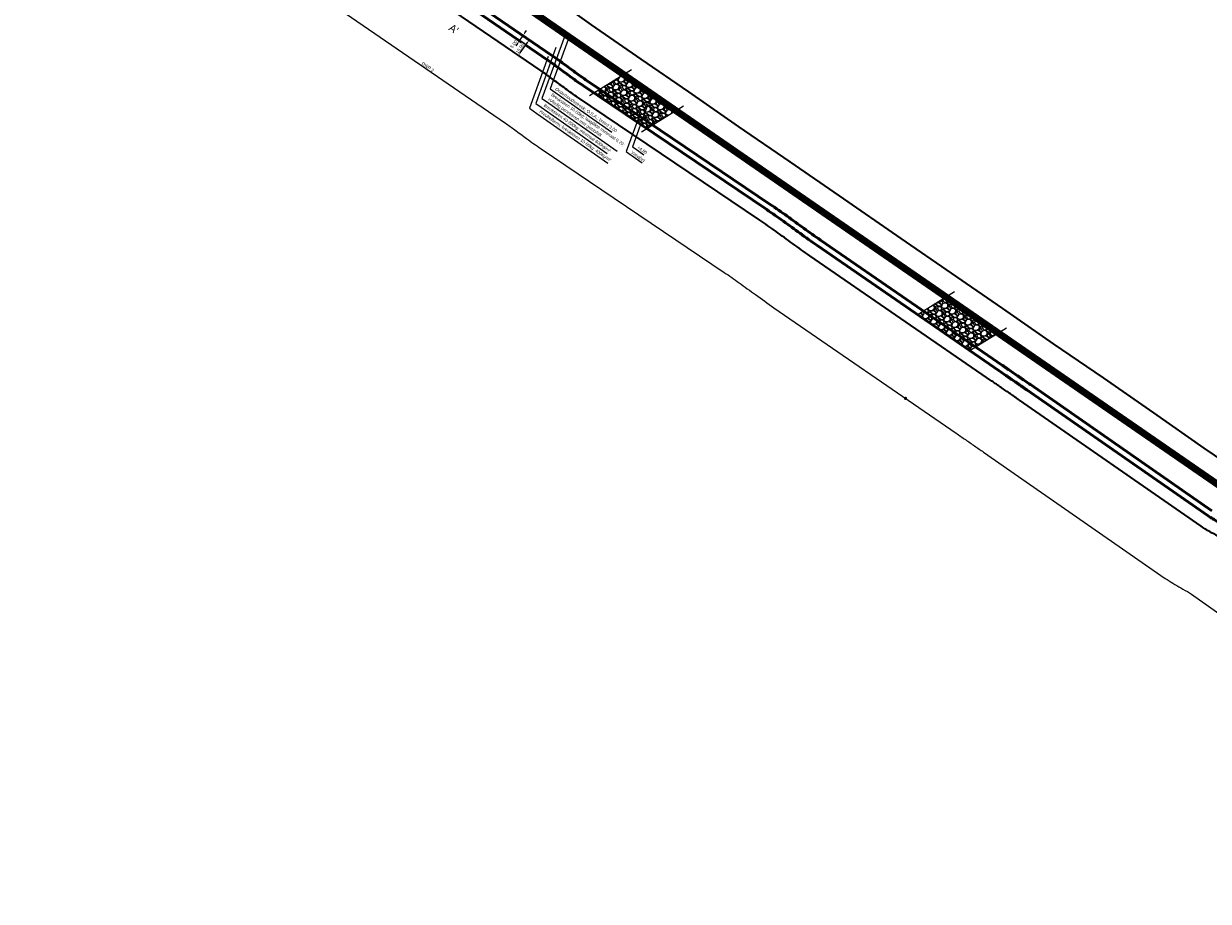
# Model space of a CAD drawing. Header units: metres. Extents: x -128301 to 77274, y 393138 to 412865.
# Tile 1 of 12: x 69682 to 70620, y 407080 to 407775. Entities that reach past the tile are written whole.
import ezdxf
from ezdxf.enums import TextEntityAlignment as Align

# ---------------------------------------------------------------- set-up
doc = ezdxf.new("R2010")
doc.units = ezdxf.units.M
doc.linetypes.add('CENTER2', pattern=[28.575, 19.05, -3.175, 3.175, -3.175])
doc.linetypes.add('ONDERHOUDSSTROOK', pattern=[28, 8, -20])
for name, color, linetype, lineweight in [('maatvoering-leadr', 7, 'Continuous', 30), ('maatvoering-lin', 7, 'Continuous', 30), ('Plts-Dwarsprofiel', 5, 'CENTER2', 70), ('sn-arcering_kreukelberm', 253, 'Continuous', 0), ('sn-arcering_overlaging', 126, 'Continuous', 9), ('TL-2.5mm Tekst', 7, 'Continuous', 25), ('TM-Glooiing', 4, 'Continuous', 50), ('TM-Invloedsgebied', 1, 'Continuous', 18), ('TM-Kreukelberm', 43, 'Continuous', 50), ('TM-onderhoudsweg', 3, 'Continuous', 35), ('TM-Werkgrens', 62, 'PBZ-WERKGRENS', 35)]:
    doc.layers.add(name, color=color, linetype=linetype, lineweight=lineweight)
doc.layers.add('sn-arcrand', color=7, linetype='Continuous', plot=False)
doc.styles.add('GM25mm', font='StagCAD.ttf', dxfattribs={"width": 0.96, "height": 2.5})
doc.styles.add('StagCAD', font='StagCAD.ttf')
doc.linetypes.add('PBZ-WERKGRENS', pattern='A,5.5,-1.05,["O",StagCAD,S=2,R=0,X=0,Y=-1],-3.45', length=10)
doc.dimstyles.new('GM-maatvoering', dxfattribs={"dimtxt": 2.5, "dimasz": 2.5, "dimexe": 1, "dimexo": 0, "dimgap": 1, "dimtad": 1, "dimrnd": 0.001, "dimzin": 1, "dimdsep": 46, "dimtxsty": 'StagCAD', "dimcen": 0.09, "dimclrd": 1, "dimclre": 1, "dimclrt": 7, "dimazin": 0, "dimtfac": 1, "dimtix": 1, "dimtmove": 0, "dimatfit": 3, "dimfxl": 1, "dimfxlon": 1, "dimtvp": 0.83, "dimtolj": 1, "dimtzin": 0, "dimlwd": 15, "dimlwe": 15, "dimarcsym": 0})
pattern_1 = [(280, (69601.242, 407941.536), (8.10919, -5.678117), [0.35, -0.35, 0.7, -5.6]), (280, (69601.1, 407944.354), (8.10919, -5.678117), [1.75, -5.25]), (280, (69601.384, 407944.76), (8.10919, -5.678117), [1.75, -5.25]), (280, (69603.6544, 407941.9614), (8.10919, -5.678117), [0.35, -6.65]), (280, (69603.736, 407945.53), (8.10919, -5.678117), [1.05, -5.95]), (280, (69604.081, 407945.5906), (8.10919, -5.678117), [1.05, -5.95]), (280, (69605.155, 407941.515), (8.10919, -5.678117), [2.1, -4.9]), (280, (69605.4386, 407941.9206), (8.10919, -5.678117), [2.1, -4.9]), (280, (69605.824, 407943.7656), (8.10919, -5.678117), [0.7, -6.3]), (280, (69606.2296, 407943.482), (8.10919, -5.678117), [0.35, -6.65]), (280, (69606.372, 407946.7054), (8.10919, -5.678117), [0.35, -0.35, 0.35, -5.95]), (10, (69604.993, 407946.462), (5.678117, 8.10919), [1.05, -5.95]), (10, (69602.641, 407945.692), (5.678117, 8.10919), [0.35, -0.7, 0.35, -0.7, 1.4, -3.5]), (10, (69606.899, 407945.732), (5.678117, 8.10919), [0.35, -6.65]), (10, (69603.979, 407944.151), (5.678117, 8.10919), [0.35, -6.65]), (10, (69605.763, 407944.11), (5.678117, 8.10919), [0.35, -6.65]), (10, (69602.0934, 407942.752), (5.678117, 8.10919), [0.7, -6.3]), (10, (69601.8095, 407942.347), (5.678117, 8.10919), [1.05, -5.95]), (10, (69606.0064, 407942.7315), (5.678117, 8.10919), [0.7, -0.35, 0.7, -5.25]), (10, (69603.999, 407942.022), (5.678117, 8.10919), [1.4, -5.6]), (10, (69604.06, 407941.6775), (5.678117, 8.10919), [0.7, -6.3]), (10, (69601.769, 407940.563), (5.678117, 8.10919), [1.4, -5.6]), (10, (69601.8294, 407940.218), (5.678117, 8.10919), [1.05, -5.95]), (325, (69601.688, 407943.0363), (6.893654, 1.215537), [0.494975, -9.40452]), (325, (69603.5937, 407942.306), (6.893654, 1.215537), [0.494975, -9.40452]), (325, (69604.7493, 407941.799), (6.893654, 1.215537), [0.494975, -9.40452]), (325, (69604.5878, 407946.746), (6.893654, 1.215537), [0.494975, -9.40452]), (325, (69606.088, 407946.3), (6.893654, 1.215537), [0.494975, -9.40452]), (325, (69602.8435, 407942.529), (6.893654, 1.215537), [0.989947, -8.90955]), (325, (69607.446, 407942.63), (6.893654, 1.215537), [0.989947, -8.90955]), (55, (69600.836, 407941.82), (-1.215537, 6.893654), [0.989947, -8.90955]), (55, (69601.2417, 407941.536), (-1.215537, 6.893654), [0.989947, -8.90955]), (55, (69603.1474, 407940.806), (-1.215537, 6.893654), [0.989947, -8.90955]), (55, (69605.378, 407942.2653), (-1.215537, 6.893654), [0.989947, -8.90955]), (55, (69605.4386, 407941.9206), (-1.215537, 6.893654), [0.989947, -8.90955]), (55, (69603.1274, 407942.9347), (-1.215537, 6.893654), [1.484924, -8.41457]), (55, (69603.208, 407940.461), (-1.215537, 6.893654), [1.484924, -8.41457]), (55, (69602.7827, 407942.874), (-1.215537, 6.893654), [1.9799, -7.919596]), (55, (69606.372, 407946.7054), (-1.215537, 6.893654), [1.9799, -7.919596]), (55, (69606.0273, 407946.6446), (-1.215537, 6.893654), [1.9799, -7.919596]), (55, (69602.2965, 407945.6314), (-1.215537, 6.893654), [0.494975, -9.40452]), (55, (69604.02, 407945.9352), (-1.215537, 6.893654), [0.494975, -9.40452]), (306.56505, (69601.3024, 407941.1913), (1.215537, -6.893654), [0.782624, -14.86985]), (306.56505, (69603.1274, 407942.9347), (1.215537, -6.893654), [0.782624, -14.86985]), (306.56505, (69602.8635, 407940.4003), (1.215537, -6.893654), [1.56525, -14.08723]), (306.56505, (69603.2082, 407940.461), (1.215537, -6.893654), [1.56525, -14.08723]), (343.43495, (69606.2903, 407943.137), (6.893654, 1.215537), [0.7826, -7.826, 1.5652, -5.478676]), (343.43495, (69602.925, 407946.0976), (6.893654, 1.215537), [0.782624, -14.86985]), (343.43495, (69600.35, 407944.5773), (6.893654, 1.215537), [0.782624, -14.86985]), (343.43495, (69602.986, 407945.753), (6.893654, 1.215537), [0.782624, -14.86985]), (343.43495, (69606.6958, 407942.853), (6.893654, 1.215537), [0.782624, -14.86985]), (343.43495, (69606.2903, 407943.137), (6.893654, 1.215537), [0.782624, -14.86985]), (343.43495, (69604.3238, 407944.2118), (6.893654, 1.215537), [1.56525, -14.08723]), (343.43495, (69604.263, 407944.5565), (6.893654, 1.215537), [1.56525, -14.08723]), (36.56505, (69604.0807, 407945.5906), (6.893654, 1.215537), [0.782624, -14.86985]), (36.56505, (69601.0393, 407944.699), (6.893654, 1.215537), [1.56525, -14.08723]), (36.56505, (69601.384, 407944.7597), (6.893654, 1.215537), [1.56525, -14.08723]), (73.43495, (69606.108, 407944.171), (-1.215537, 6.893654), [1.56525, -14.08723]), (73.43495, (69606.2296, 407943.4817), (-1.215537, 6.893654), [2.34787, -13.304604]), (325, (69600.3147, 407944.7775), (1.2546985, 1.791895), [1.09375, -0.546875])]
pattern_2 = [(193.01279, (69619.07284, 407570.60876), (-89.27138063, -21.21222763), [1.025164, -101.49145]), (149.96974, (69618.074, 407570.37792), (79.2739156, -46.20589039), [1.759214, -174.162147]), (97.51045, (69616.55094, 407571.25834), (14.34220892, -112.3678488), [1.240445, -122.80417]), (232.27369, (69613.02392, 407571.4024), (93.65498749, 120.4681191), [1.602014, -158.59931]), (257.833654, (69612.04367, 407570.1353), (21.23813645, 96.75652516), [1.5709, -155.519423]), (322.27369, (69611.7126, 407568.5997), (-120.4681191, 93.65498749), [1.602014, -158.59931]), (2.69424, (69612.9797, 407567.61943), (-124.85172596, -5.600904), [2.11858, -209.739346]), (37.25533, (69615.09593, 407567.719), (139.84792384, 106.72808158), [2.00016, -198.01577]), (86.429566, (69616.68795, 407568.92985), (6.88297315, 116.11042107), [1.60744, -159.136637]), (140.23636, (69616.78806, 407570.53417), (64.2906719, -54.3191155), [1.83514, -89.92181]), (187.397438, (69615.3774, 407571.70796), (-122.980439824, -16.21349502), [2.373234, -234.95032]), (103.81407, (69619.1597, 407567.01304), (-17.46965537, 68.0461986), [0.810014, -80.1917]), (136.469234, (69618.96632, 407567.79963), (72.40389663, -69.30235893), [1.541046, -152.563917]), (190, (69617.849, 407568.861), (-4.370652, -6.24194), [1.07763, -9.69868]), (168.19859, (69617.9366, 407569.916), (39.9509978, -9.3693851), [0.580324, -57.45187]), (256.8014, (69617.3685, 407570.0347), (6.8700188, 23.0964682), [0.8207, -40.21426]), (355.96376, (69617.1812, 407569.2357), (27.4671206, -0.6280802), [1.33296, -43.098894]), (126.56505, (69618.5108, 407569.1418), (8.113225, -14.9832435), [0.96386, -23.132694]), (341.38954, (69613.7482, 407572.56966), (75.5313431, -24.98070872), [1.350264, -133.67648]), (35.346176, (69615.0279, 407572.13875), (-73.0449312, -51.17871457), [1.132797, -112.14665]), (258.19859, (69619.3849, 407570.3902), (9.3693851, 39.9509978), [1.16064, -56.87155]), (308.61046, (69619.14756, 407569.2541), (-49.30742844, 62.43234018), [1.350264, -133.67648]), (304.44395, (69611.0384, 407568.6997), (-22.468388, 34.3371394), [1.302106, -63.8032]), (259.77514, (69611.7749, 407567.62584), (16.86748396, 90.5145866), [1.091016, -108.01078]), (31.80141, (69615.0767, 407564.1046), (34.3371394, 22.468388), [1.16064, -56.87155]), (342.354025, (69616.0631, 407564.7162), (-98.6278113, 31.85072747), [1.27735, -126.45713]), (34.44395, (69612.01815, 407566.2462), (-34.3371394, -22.468388), [0.65105, -64.454256]), (66.30993, (69614.7022, 407564.3668), (11.2406712, 29.3384068), [0.388544, -38.465985]), (130.96376, (69614.8583, 407564.7226), (14.3551633, -19.353896), [1.5709, -29.847164]), (151.009006, (69613.82844, 407565.90885), (66.79003822, -37.46458587), [1.4558, -144.124095]), (268.69007, (69616.7878, 407568.6739), (2.4993663, 16.8545296), [1.09897, -26.37533]), (318.157227, (69616.76267, 407567.5752), (97.37165093, -86.78496871), [1.91867, -189.948027]), (25.9454, (69618.19204, 407566.2953), (-55.5623214, -26.21096026), [0.784525, -77.66818]), (55, (69618.8975, 407566.6385), (-1.871286, 10.61259), [0.4572, -7.1628]), (85.25644, (69613.8347, 407566.1835), (-5.6268128, -61.17617982), [1.0586, -104.80182]), (13.01279, (69613.92227, 407567.2385), (89.27138063, 21.21222763), [2.05033, -100.466287]), (325, (69615.92, 407567.7), (10.61259, 1.871286), [1.9812, -5.6388]), (290.304846, (69617.54285, 407566.5638), (31.8248187, -87.40009448), [1.20483, -119.27795]), (219.0546, (69617.9609, 407565.4338), (-23.7245484, -20.5971019), [1.10949, -54.36495]), (172.645975, (69617.09938, 407564.7348), (-162.30335742, 20.62301069), [1.806435, -178.837393]), (140.42608, (69615.3078, 407564.96602), (-76.77454906, 63.06042036), [1.91109, -189.19754])]

# ---------------------------------------------------------------- blocks, each defined once
blk = doc.blocks.new('punt')
at = {"layer": 'Plts-Dwarsprofiel', "linetype": 'Continuous', "lineweight": 35, "ltscale": 0.5, "const_width": 1.25}
blk.add_lwpolyline([(-0.625, 0, 1), (0.625, 0, 1)], format="xyb", close=True, dxfattribs=at)
blk = doc.blocks.new('*D26')
at = {"layer": 'Defpoints', "color": 0, "transparency": 16777216}
for p in [(71486.69, 407354.29), (71480.48, 407342.59), (71531.54, 407332.15), (71503.6, 407315.16), (71519.06, 407308.78)]:
    blk.add_point(p, dxfattribs=at)
at = {"layer": 'maatvoering-lin', "color": 1, "lineweight": 15, "transparency": 16777216}
for p, q in [((71474.69, 407331.68), (71473.75, 407329.91)), ((71518.76, 407308.21), (71517.82, 407306.45))]:
    blk.add_line(p, q, dxfattribs=at)
blk.add_arc((61983.94, 389452.24), 20241.24, 61.905545, 62.032722, dxfattribs=at)
at = {"layer": 'maatvoering-lin', "color": 1, "transparency": 16777216}
for points in [[(71476.23, 407329.25), (71476.62, 407329.99), (71474.22, 407330.79)], [(71516.28, 407308.88), (71515.89, 407308.14), (71518.29, 407307.33)]]:
    blk.add_solid(points, dxfattribs=at)
blk = doc.blocks.new('*D28')
at = {"layer": 'maatvoering-lin', "color": 1, "lineweight": 15, "transparency": 16777216}
for p, q in [((70081.97, 407761.77), (70082.79, 407761.2)), ((70074.87, 407751.48), (70080.55, 407759.71)), ((70073.45, 407749.43), (70074.27, 407748.86))]:
    blk.add_line(p, q, dxfattribs=at)
at = {"layer": 'maatvoering-lin', "color": 7, "transparency": 16777216, "insert": (70074.56, 407755), "char_height": 2.5, "attachment_point": 5, "rotation": 55.39998, "style": 'StagCAD', "bg_fill": 3, "box_fill_scale": 1.1, "bg_fill_color": 256, "bg_fill_true_color": 13158600, "bg_fill_transparency": 0}
blk.add_mtext('\\A1;15.00', dxfattribs=at)
at = {"layer": 'Defpoints', "color": 0, "transparency": 16777216}
for p in [(70081.97, 407761.77), (70081.97, 407761.77), (70073.45, 407749.43)]:
    blk.add_point(p, dxfattribs=at)
at = {"layer": 'maatvoering-lin', "color": 1, "transparency": 16777216}
for points in [[(70080.2, 407759.95), (70080.89, 407759.48), (70081.97, 407761.77)], [(70074.53, 407751.72), (70075.21, 407751.25), (70073.45, 407749.43)]]:
    blk.add_solid(points, dxfattribs=at)
blk = doc.blocks.new('*D40')
at = {"layer": 'maatvoering-lin', "color": 1, "lineweight": 15, "transparency": 16777216}
for p, q in [((70074.19, 407761.06), (70073.35, 407761.64)), ((70077.03, 407765.17), (70076.2, 407765.75)), ((70078.44, 407767.24), (70079.87, 407769.29)), ((70072.75, 407759.01), (70071.33, 407756.96))]:
    blk.add_line(p, q, dxfattribs=at)
at = {"layer": 'maatvoering-lin', "color": 7, "transparency": 16777216, "insert": (70069.65, 407758.44), "char_height": 2.5, "attachment_point": 5, "rotation": 55.32007, "style": 'StagCAD', "bg_fill": 3, "box_fill_scale": 1.1, "bg_fill_color": 256, "bg_fill_true_color": 13158600, "bg_fill_transparency": 0}
blk.add_mtext('\\A1;5.00', dxfattribs=at)
at = {"layer": 'Defpoints', "color": 0, "transparency": 16777216}
for p in [(70074.19, 407761.06), (70077.02, 407765.18), (70077.03, 407765.17)]:
    blk.add_point(p, dxfattribs=at)
at = {"layer": 'maatvoering-lin', "color": 1, "lineweight": 15, "transparency": 16777216}
blk.add_line((70074.18, 407761.07), (70077.02, 407765.18), dxfattribs=at)
at = {"layer": 'maatvoering-lin', "color": 1, "transparency": 16777216}
for points in [[(70072.41, 407759.25), (70073.1, 407758.78), (70074.18, 407761.07)], [(70078.1, 407767.48), (70078.79, 407767), (70077.02, 407765.18)]]:
    blk.add_solid(points, dxfattribs=at)

msp = doc.modelspace()

# ---------------------------------------------------------------- hatches: boundary and pattern name
at = {"layer": 'sn-arcering_kreukelberm'}
h = msp.add_hatch(dxfattribs=at)
h.set_pattern_fill('GRAVEL', color=256, scale=0.3, style=0)
h.set_pattern_definition(pattern_2)
h.paths.add_polyline_path([(70196.431, 407704.979), (70155.15, 407733.457), (70133.159, 407719.794), (70174.927, 407691.619)])
h = msp.add_hatch(dxfattribs=at)
h.set_pattern_fill('GRAVEL', color=256, scale=0.3, style=0)
h.set_pattern_definition(pattern_2)
h.paths.add_polyline_path([(70451.599, 407528.951), (70410.318, 407557.429), (70389.362, 407544.408), (70430.683, 407515.956)])
at = {"layer": 'sn-arcering_overlaging'}
h = msp.add_hatch(dxfattribs=at)
h.set_pattern_fill('NATUURST', color=256, scale=0.7, angle=-45, style=0, pattern_type=2)
h.set_pattern_definition(pattern_1)
h.paths.add_polyline_path([(70197.126, 407705.411), (70155.845, 407733.889), (70155.15, 407733.457), (70196.431, 407704.979)])
h = msp.add_hatch(dxfattribs=at)
h.set_pattern_fill('NATUURST', color=256, scale=0.7, angle=-45, style=0, pattern_type=2)
h.set_pattern_definition(pattern_1)
h.paths.add_polyline_path([(70452.294, 407529.383), (70411.013, 407557.861), (70410.318, 407557.429), (70451.599, 407528.951)])

# ---------------------------------------------------------------- linework, layer by layer
at = {"layer": 'sn-arcrand'}
for points in [[(70129.755, 407717.679), (70163.04, 407738.359)], [(70170.712, 407689), (70203.997, 407709.68)], [(70389.182, 407544.297), (70418.755, 407562.67)], [(70430.139, 407515.618), (70459.712, 407533.992)]]:
    msp.add_lwpolyline(points, dxfattribs=at)
at = {"layer": 'TM-Glooiing'}
for points in [[(70006.839, 408295.822), (70006.173, 408296.168, -0.0878983), (69998.716, 408286.738), (69988.166, 408277.751, 0.0643733), (69979.595, 408268.301), (69901.152, 408155.603, 0.0574864), (69835.962, 408034.329, 0.0546874), (69828.091, 408005.788, 0.1903496), (69839.25, 407955.015, 0.0927691), (69849.954, 407943.998), (70902.287, 407218.042, 0.4488935), (71135.633, 407275.142), (71222.781, 407439.734), (71222.119, 407440.084)], [(70622.462, 407389.19), (70478.703, 407488.98, 0.001133), (70471.388, 407494.03, 0.0003141), (70464.058, 407499.059, -0.0005047), (70456.73, 407504.091), (70312.595, 407603.338, -0.0057967), (70299.324, 407612.749, 0.000797), (70286.147, 407622.293, 0.0073918), (70272.817, 407631.617), (70127.739, 407729.481, -0.009437), (70118.39, 407736.089, -0.0006019), (70109.172, 407742.886, 0.0082317), (70099.854, 407749.539), (69852.368, 407919.099)]]:
    msp.add_lwpolyline(points, format="xyb", dxfattribs=at)
at = {"layer": 'TM-Invloedsgebied'}
msp.add_lwpolyline([(69927.641, 407788.735), (70063.033, 407695.974, -0.0081514), (70070.535, 407690.616, 0.0006019), (70079.879, 407683.726, 0.0095051), (70091.314, 407675.646), (70236.407, 407577.772, -0.0073562), (70248.104, 407569.588, -0.000797), (70261.114, 407560.166, 0.0058205), (70275.674, 407549.842), (70419.882, 407450.545, 0.0005047), (70427.317, 407445.439, -0.0003141), (70434.58, 407440.456, -0.001133), (70441.638, 407435.583), (70585.579, 407335.667, 0.0231994), (70597.819, 407328.088, -0.0007221), (70604.833, 407324.169, -0.0220906), (70606.319, 407323.248), (70749.034, 407222.329, 0.0148028)], format="xyb", dxfattribs=at)
at = {"layer": 'TM-Kreukelberm', "flags": 128}
msp.add_lwpolyline([(70627.009, 407380.509, -0.0227854), (70619.627, 407385.071), (70475.851, 407484.872, 0.001133), (70468.556, 407489.909, 0.0003141), (70461.232, 407494.934, -0.0005047), (70453.896, 407499.972), (70309.755, 407599.223, -0.0057986), (70296.385, 407608.704, 0.000797), (70283.22, 407618.238, 0.0073893), (70270.017, 407627.475), (70124.937, 407725.34, -0.009443), (70115.428, 407732.061, -0.0006019), (70106.2, 407738.865, 0.0082263), (70097.022, 407745.419), (69849.542, 407914.975, -0.1035835)], format="xyb", dxfattribs=at)
at = {"layer": 'TM-onderhoudsweg'}
msp.add_lwpolyline([(70006.839, 408295.822, -0.088549), (69999.208, 408286.173), (69988.652, 408277.18, 0.0643733), (69980.211, 408267.873), (69901.767, 408155.175, 0.0574864), (69836.659, 408034.052, 0.0546874), (69828.831, 408005.669, 0.1903674), (69839.875, 407955.43, 0.0927691), (69850.387, 407944.611), (70902.713, 407218.659, 0.4488935), (71134.971, 407275.493), (71222.119, 407440.084)], format="xyb", dxfattribs=at)
at = {"layer": 'TM-onderhoudsweg', "linetype": 'ONDERHOUDSSTROOK', "const_width": 3, "flags": 128}
msp.add_lwpolyline([(69999.01, 408284.033), (69990.52, 408276.8, 0.0634403), (69982.171, 408268.063), (69902.998, 408154.318, 0.0574864), (69838.053, 408033.498, 0.0546874), (69830.312, 408005.43, 0.1904233), (69841.128, 407956.255, 0.0927886), (69851.259, 407945.832), (70903.565, 407219.894, 0.4488907), (71133.644, 407276.193), (71220.794, 407440.786, 0.1548687), (71222.253, 407448.821), (71220.22, 407464.664)], format="xyb", dxfattribs=at)
at = {"layer": 'TM-onderhoudsweg', "flags": 128}
msp.add_lwpolyline([(70001.63, 408282.179, 0.6225669), (69999.983, 408282.891), (69990.597, 408274.896, 0.0643733), (69982.673, 408266.159), (69904.23, 408153.461, 0.0574864), (69839.447, 408032.944, 0.0546874), (69831.793, 408005.191, 0.1904428), (69842.374, 407957.089, 0.0927691), (69852.117, 407947.062), (70904.417, 407221.129, 0.4488907), (71132.319, 407276.895), (71219.468, 407441.488, 0.1548687), (71220.765, 407448.631), (71218.732, 407464.473, 0.7316656), (71216.857, 407464.814)], format="xyb", dxfattribs=at)
at = {"layer": 'TM-Werkgrens', "flags": 128}
msp.add_lwpolyline([(71162.257, 407390.857), (71189.136, 407430.916), (71205.603, 407455.512), (71223.742, 407490.917), (71225.247, 407494.8), (71224.71, 407500.066), (71222.979, 407503.974), (71217.31, 407510.048), (71217.529, 407510.609), (71252.771, 407496.875), (71252.267, 407495.582), (71243.852, 407497.303), (71237.968, 407496.113), (71233.786, 407493.15), (71230.141, 407487.746), (71223.434, 407475.09, 0.1549574), (71222.243, 407468.539), (71224.733, 407449.14, -0.0308563), (71224.863, 407447.171), (71227.491, 407451.635), (71238.276, 407460.665), (71249.645, 407466.861), (71265.163, 407470.161), (71279.878, 407469.053), (71288.945, 407465.991), (71303.724, 407461.174), (71312.121, 407457.345), (71337.348, 407444.303), (71382.762, 407421.927), (71427.006, 407400.583), (71472.454, 407377.933), (71516.14, 407355.093), (71542.827, 407340.616), (71521.792, 407301.134), (71507.701, 407308.724), (71269.273, 407435.286, 0.0301995), (71268.444, 407435.119, 0.0219435), (71264.081, 407433.817, 0.0262777), (71250.855, 407429.133, 0.0601679), (71247.862, 407427.306, 0.0981375), (71247.341, 407426.678), (71164.2, 407260.287, -0.2267265), (71031.368, 407160.654, -0.0817916), (70975.038, 407159.16, -0.0629398), (70920.372, 407173.632, -0.0559891), (70871.38, 407199.857), (70801.436, 407248.109, 0.0126353), (70794.305, 407252.718, -0.0009661), (70786.337, 407257.609, -0.0146734), (70777.819, 407263.212), (70634.957, 407364.235, 0.0239895), (70629.281, 407367.784, 0.0007221), (70622.144, 407371.772, -0.0228784), (70613.956, 407376.835), (70470.149, 407476.658, 0.001133), (70462.893, 407481.667, 0.0003141), (70455.579, 407486.685, -0.0005047), (70448.227, 407491.734), (70304.075, 407590.993, -0.0058025), (70290.507, 407600.614, 0.000797), (70277.368, 407610.13, 0.0073842), (70264.415, 407619.191), (70119.333, 407717.058, -0.0094545), (70109.503, 407724.005, -0.0006019), (70100.256, 407730.823, 0.0082153), (70091.358, 407737.178), (69914.654, 407858.243), (69892.046, 407825.245), (69821.282, 407873.727, -0.1035835), (69791.514, 407904.816), (69782.724, 407918.922, -0.1873365), (69761.886, 408016.464, -0.003665), (69762.381, 408019.396), (69801.773, 408012.45, -0.0510093), (69810.816, 408044.325, -0.0574864), (69878.942, 408171.062), (69986.765, 408325.969, 0.0162489), (69990.464, 408331.744, -0.0006973), (69994.348, 408338.245, -0.0177781), (69998.851, 408345.186), (70039.22, 408402.158), (70048.401, 408404.989), (70044.827, 408416.578), (70030.394, 408462.62), (70037.911, 408464.913), (70052.276, 408418.473), (70059.591, 408395.348), (70060.963, 408384.974), (70060.221, 408375.153), (70057.15, 408365.127), (70052.79, 408357.697), (70046.177, 408348.288), (70029.723, 408325.097), (70019.981, 408310.112), (70011.473, 408293.427), (70005.572, 408277.296), (70001.635, 408267.689), (69993.517, 408252.307), (69978.975, 408230.661), (69967.754, 408214.831), (69938.801, 408173.476), (69909.99, 408131.875), (69884.923, 408089.804), (69863.007, 408045.362), (69854.218, 408024.876), (69851.102, 408014.575), (69849.557, 408001.343), (69851.075, 407986.063), (69853.748, 407977.665), (69859.861, 407964.34), (69867.019, 407955.573), (69885.415, 407942.012), (69904.614, 407929.44), (69946.753, 407900.575), (69991.178, 407869.925), (70033.254, 407841.125), (70073.065, 407813.511), (70114.251, 407785.485), (70131.1, 407773.592), (70170.261, 407746.414), (70208.121, 407720.722), (70247.489, 407693.283), (70288.264, 407665.229), (70327.308, 407638.245), (70376.081, 407604.565), (70415.939, 407577.232), (70456.537, 407549.108), (70496.793, 407521.158), (70536.244, 407494.221), (70576.224, 407466.686), (70615.991, 407438.805), (70640.71, 407422.189), (70680.973, 407394.664), (70720.325, 407367.491), (70759.705, 407339.951), (70800.978, 407311.7), (70842.752, 407282.487), (70882.687, 407254.819), (70912.77, 407234.704), (70912.824, 407234.755), (70920.975, 407229.263), (70923.516, 407227.656), (70936.68, 407221.181), (70939.889, 407219.867), (70948.979, 407216.938), (70961.662, 407214.253), (70977.057, 407212.017), (70983.254, 407211.56), (71006.489, 407212.832), (71028.171, 407217.78), (71048.638, 407226.263), (71067.745, 407238.417), (71084.674, 407252.826), (71096.237, 407268.246), (71097.042, 407269.69)], format="xyb", dxfattribs=at)

# ---------------------------------------------------------------- block references
at = {"layer": 'Plts-Dwarsprofiel', "rotation": 325.0000000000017}
msp.add_blockref('punt', (70379.878, 407478.09), dxfattribs=at)

# ---------------------------------------------------------------- texts
at = {"layer": 'Plts-Dwarsprofiel', "linetype": 'Continuous', "ltscale": 0.5, "insert": (70022.161, 407770.459), "char_height": 6, "attachment_point": 5, "rotation": 325.057581, "style": 'StagCAD'}
msp.add_mtext_dynamic_manual_height_columns("A'", width=14.02627, gutter_width=1, heights=[0], dxfattribs=at)
at = {"layer": 'TL-2.5mm Tekst', "style": 'GM25mm', "width": 0.96}
msp.add_text('DWP 2', height=2.5, rotation=325, dxfattribs=at).set_placement((70000.519, 407738.805), align=Align.BOTTOM_CENTER)

# ---------------------------------------------------------------- dimensions: what is measured, and where the dimension line sits
at = {"layer": 'maatvoering-lin'}
dim = msp.add_angular_dim_2l(base=(71503.605, 407315.164), line1=((71531.544, 407332.154), (71519.064, 407308.781)), line2=((71480.481, 407342.594), (71486.691, 407354.294)), text=' ', dimstyle='GM-maatvoering', dxfattribs=at)
dim.commit()
dim.dimension.update_dxf_attribs({"geometry": '*D26', "text_midpoint": (-128300.762, 393137.791)})

# ---------------------------------------------------------------- leaders
at = {"layer": 'maatvoering-leadr', "annotation_type": 0, "has_hookline": 1, "hookline_direction": 0, "text_width": 7.5, "horizontal_direction": (0.819152, -0.573576, 0)}
msp.add_leader([(70178.606, 407718.188), (70163.728, 407677.212), (70165.776, 407675.778)], dimstyle='GM-maatvoering', override={"dimscale": 0, "dimgap": 1, "dimtad": 1}, dxfattribs=at)

# ---------------------------------------------------------------- next in the draw order: texts
at = {"layer": 'maatvoering-leadr', "color": 7, "char_height": 2.5, "attachment_point": 7, "rotation": 325, "style": 'StagCAD', "bg_fill": 3, "box_fill_scale": 1.2, "bg_fill_color": 256, "bg_fill_transparency": 0}
for s, insert in [('\\A1;Onderhoudsstrook; O.S.A.; breed 3.00', (70101.885, 407721.863)), ('\\A1;+4.80', (70167.168, 407676.023))]:
    msp.add_mtext(s, dxfattribs=dict(at, insert=insert))

# ---------------------------------------------------------------- next in the draw order: dimensions: what is measured, and where the dimension line sits
at = {"layer": 'maatvoering-lin'}
dim = msp.add_linear_dim(base=(70081.967, 407761.773), p1=(70073.45, 407749.426), p2=(70081.967, 407761.773), angle=55.39998, dimstyle='GM-maatvoering', override={"dimtmove": 1, "dimtfill": 1}, dxfattribs=at)
dim.commit()
dim.dimension.update_dxf_attribs({"geometry": '*D28', "text_midpoint": (70076.413, 407753.721), "dimtype": 161})

# ---------------------------------------------------------------- next in the draw order: dimensions: what is measured, and where the dimension line sits
dim = msp.add_linear_dim(base=(70077.022, 407765.182), p1=(70074.188, 407761.063), p2=(70077.033, 407765.174), angle=55.320074, dimstyle='GM-maatvoering', override={"dimtmove": 1, "dimtfill": 1}, dxfattribs=at)
dim.commit()
dim.dimension.update_dxf_attribs({"geometry": '*D40', "text_midpoint": (70071.497, 407757.161), "dimtype": 161})

# ---------------------------------------------------------------- next in the draw order: leaders
at = {"layer": 'maatvoering-leadr', "annotation_type": 0, "has_hookline": 1, "hookline_direction": 0, "horizontal_direction": (0.819152, -0.573576, 0)}
for points, text_width in [([(70113.728, 407765.041), (70098.445, 407723.052), (70100.493, 407721.618)], 56.25), ([(70168.99, 407701.553), (70158.737, 407673.382), (70160.785, 407671.948)], 12)]:
    msp.add_leader(points, dimstyle='GM-maatvoering', override={"dimscale": 0, "dimgap": 1, "dimtad": 1}, dxfattribs=dict(at, text_width=text_width))

# ---------------------------------------------------------------- next in the draw order: texts
at = {"layer": 'maatvoering-leadr', "color": 7, "insert": (70162.178, 407672.193), "char_height": 2.5, "attachment_point": 7, "rotation": 325, "style": 'StagCAD', "bg_fill": 3, "box_fill_scale": 1.2, "bg_fill_color": 256, "bg_fill_transparency": 0}
msp.add_mtext('\\A1;Variabel', dxfattribs=at)

# ---------------------------------------------------------------- next in the draw order: texts
at = {"layer": 'maatvoering-leadr', "color": 7, "insert": (70096.15, 407713.672), "char_height": 2.5, "attachment_point": 7, "rotation": 325, "style": 'StagCAD', "bg_fill": 3, "box_fill_scale": 1.2, "bg_fill_color": 256, "bg_fill_transparency": 0}
msp.add_mtext('\\A1;Breuksteen 10-60kg; laagdikte minimaal 0.70;\\Pvolledig penetreren met gietasfalt', dxfattribs=at)

# ---------------------------------------------------------------- next in the draw order: leaders
at = {"layer": 'maatvoering-leadr', "annotation_type": 0, "has_hookline": 1, "hookline_direction": 0, "text_width": 68.25, "horizontal_direction": (0.819152, -0.573576, 0)}
msp.add_leader([(70110.124, 407765.024), (70092.037, 407715.33), (70094.757, 407713.426)], dimstyle='GM-maatvoering', override={"dimscale": 0, "dimgap": 1, "dimtad": 1}, dxfattribs=at)

# ---------------------------------------------------------------- next in the draw order: texts
at = {"layer": 'maatvoering-leadr', "color": 7, "insert": (70092.708, 407708.757), "char_height": 2.5, "attachment_point": 7, "rotation": 325, "style": 'StagCAD', "bg_fill": 3, "box_fill_scale": 1.2, "bg_fill_color": 256, "bg_fill_transparency": 0}
msp.add_mtext('\\A1;Breuksteen 40-200kg; minimaal 600kg/m²', dxfattribs=at)

# ---------------------------------------------------------------- next in the draw order: leaders
at = {"layer": 'maatvoering-leadr', "annotation_type": 0, "has_hookline": 1, "hookline_direction": 0, "text_width": 62.875, "horizontal_direction": (0.819152, -0.573576, 0)}
msp.add_leader([(70103.121, 407755.666), (70087.047, 407711.5), (70091.315, 407708.511)], dimstyle='GM-maatvoering', override={"dimscale": 0, "dimgap": 1, "dimtad": 1}, dxfattribs=at)

# ---------------------------------------------------------------- next in the draw order: texts
at = {"layer": 'maatvoering-leadr', "color": 7, "insert": (70089.267, 407703.842), "char_height": 2.5, "attachment_point": 7, "rotation": 325, "style": 'StagCAD', "bg_fill": 3, "box_fill_scale": 1.2, "bg_fill_color": 256, "bg_fill_transparency": 0}
msp.add_mtext('\\A1;Kreukelberm; breuksteen 10-60kg; 400kg/m²', dxfattribs=at)

# ---------------------------------------------------------------- next in the draw order: leaders
at = {"layer": 'maatvoering-leadr', "annotation_type": 0, "has_hookline": 1, "hookline_direction": 0, "text_width": 67.75, "horizontal_direction": (0.819152, -0.573576, 0)}
msp.add_leader([(70096.95, 407748.591), (70082.056, 407707.67), (70087.874, 407703.596)], dimstyle='GM-maatvoering', override={"dimscale": 0, "dimgap": 1, "dimtad": 1}, dxfattribs=at)

doc.saveas('drawing.dxf')
